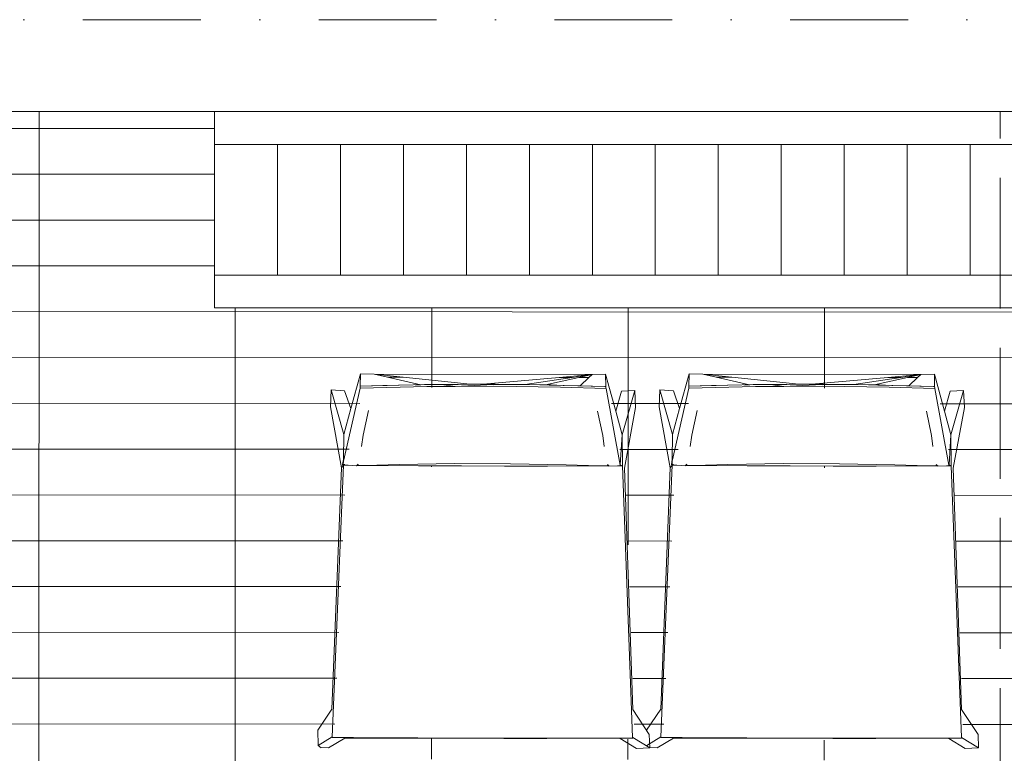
# Model space of a CAD drawing. Header units: millimetres. Extents: x -19278 to 18011, y -32369 to 41467.
# Tile 21 of 64: x -15604 to -14100, y 10636 to 11758. Entities that reach past the tile are written whole.
import ezdxf
from ezdxf.xclip import XClip

# ---------------------------------------------------------------- set-up
doc = ezdxf.new("R2010")
doc.units = ezdxf.units.MM
doc.header["$MEASUREMENT"] = 0
doc.header["$XCLIPFRAME"] = 0
doc.linetypes.add('Kropki i Kreski', pattern=[360, 180, -90, 0, -90])
doc.linetypes.add('Przerywana długa', pattern=[260, 200, -60])
doc.layers.add('2D - Rysunki i Obrazki', color=7, linetype='Continuous')
doc.layers.add('PT.A.01_1_Rzuty - ogródek_Nr_pióra__7', color=7, linetype='Continuous')
for name, color, linetype, lineweight, true_color in [('PT.A.01_1_0_Nr_pióra__92_Nr_pióra__11', 7, 'Continuous', 18, 0xbf8080), ('PT.A.01_1_Rzuty - ogródek_Nr_pióra__161_Nr_pióra__14', 7, 'Continuous', 18, 0x6a6a6a), ('PT.A.01_1_Rzuty - ogródek_Nr_pióra__205_Nr_pióra__2', 7, 'Continuous', 18, 0xe8e8e8), ('PT.A.01_1_Rzuty - ogródek_Nr_pióra__232_Nr_pióra__2', 7, 'Continuous', 18, 0xe8e8e8)]:
    doc.layers.add(name, color=color, linetype=linetype, lineweight=lineweight, true_color=true_color)
for name, color, linetype, lineweight in [('PT.A.01_1_MEBLE PKN_Nr_pióra__41_Nr_pióra__7', 7, 'Continuous', 18), ('PT.A.01_1_Osie_Nr_pióra__101_Nr_pióra__252', 252, 'Continuous', 18), ('PT.A.01_1_Rzuty - ogródek_Nr_pióra__1_Nr_pióra__7', 7, 'Continuous', 18)]:
    doc.layers.add(name, color=color, linetype=linetype, lineweight=lineweight)

# ---------------------------------------------------------------- blocks, each defined once
blk = doc.blocks.new('Rysunek_1_1', base_point=(2114.4, 3072.6))
at = {"layer": 'PT.A.01_1_Rzuty - ogródek_Nr_pióra__7', "linetype": 'Continuous', "lineweight": 0, "true_color": 0x000000}
h = blk.add_hatch(dxfattribs=at)
h.set_pattern_fill('Siatka_60x120_kopia_kopi_DE', color=18, style=0, pattern_type=2)
h.set_pattern_definition([(359.9746, (-15575.81, 9211.21), (0.031, 70), []), (89.975, (-15575.8, 9211.2), (-300, 0.133), [])])
h.paths.add_polyline_path([(-17056.4, 7416.9), (-17056.4, 6916.1), (-16411.8, 6915.6), (-16411.8, 7415.6), (-15360.6, 7415.6), (-15361.8, 6915.6), (-15161.8, 6915.1), (-15161.8, 7415.6), (-14111.7, 7415.6), (-14111.7, 6916.2), (-14056.4, 6916.1), (-14056.4, 11317), (-15306.4, 11317), (-15306.4, 11617), (-16556.4, 11617), (-16556.4, 7416.9)])
h.paths.add_polyline_path([(-16320.8, 7687.1), (-16320.8, 7692.2), (-16318.8, 7692.2), (-15898.2, 7692), (-15919.9, 7575.4), (-15989.3, 7573.3), (-16091.4, 7572), (-16193.5, 7572.8), (-16295.6, 7575.6)], flags=0)
h.paths.add_polyline_path([(-16320.8, 7693.3), (-16336.8, 8108.5), (-16336.8, 8109.2), (-16271.4, 8109.6), (-16205.9, 8109.8), (-16140.2, 8109.9), (-16074.6, 8109.9), (-16009, 8109.7), (-15943.4, 8109.4), (-15878, 8108.9), (-15878, 8108.2), (-15894.5, 7693.1), (-15901.9, 7693.1), (-15915.1, 7693.9), (-15915.1, 7693.2), (-15943.6, 7693.4), (-16009.2, 7693.8), (-16074.8, 7694), (-16140.5, 7694), (-16206.1, 7693.9), (-16271.7, 7693.6), (-16300.2, 7693.5), (-16300.2, 7694.1), (-16313.4, 7693.4)], flags=0)
h.paths.add_polyline_path([(-15861.9, 8140), (-16364.1, 8141.1), (-16362.9, 8665.6), (-15860.7, 8664.4)], flags=0)
h.paths.add_polyline_path([(-16335.5, 8697.4), (-16335.5, 8698.1), (-16317.4, 9113.2), (-16310.1, 9113.1), (-16296.9, 9112.4), (-16296.9, 9113), (-16268.3, 9112.7), (-16202.8, 9112.1), (-16137.2, 9111.7), (-16071.5, 9111.4), (-16005.9, 9111.3), (-15940.3, 9111.3), (-15911.8, 9111.4), (-15911.8, 9110.8), (-15898.6, 9111.4), (-15891.2, 9111.5), (-15876.6, 8696.2), (-15876.6, 8695.6), (-15942, 8695.4), (-16007.6, 8695.4), (-16073.2, 8695.5), (-16138.9, 8695.8), (-16204.5, 8696.2), (-16270, 8696.7)], flags=0)
h.paths.add_polyline_path([(-16315.5, 9114.3), (-16317.5, 9114.3), (-16317.4, 9119.4), (-16291.7, 9230.8), (-16189.6, 9233.2), (-16087.5, 9233.4), (-15985.4, 9231.7), (-15916, 9229.3), (-15894.9, 9112.6)], flags=0)
h.paths.add_polyline_path([(-15116.6, 7684.3), (-15116.7, 7689.4), (-15114.6, 7689.4), (-14694.1, 7689.2), (-14715.7, 7572.5), (-14785.2, 7570.5), (-14887.3, 7569.2), (-14989.4, 7570), (-15091.4, 7572.8)], flags=0)
h.paths.add_polyline_path([(-15109.3, 7690.6), (-15116.6, 7690.5), (-15132.7, 8105.7), (-15132.7, 8106.4), (-15067.3, 8106.8), (-15001.7, 8107), (-14936.1, 8107.1), (-14870.4, 8107.1), (-14804.8, 8106.9), (-14739.3, 8106.6), (-14673.8, 8106.1), (-14673.8, 8105.4), (-14690.4, 7690.3), (-14697.7, 7690.3), (-14710.9, 7691), (-14711, 7690.4), (-14739.5, 7690.6), (-14805.1, 7691), (-14870.7, 7691.1), (-14936.3, 7691.2), (-15002, 7691.1), (-15067.5, 7690.8), (-15096, 7690.7), (-15096.1, 7691.3)], flags=0)
h.paths.add_polyline_path([(-15159.9, 8138.3), (-15158.7, 8662.8), (-14154.4, 8660.4), (-14155.6, 8136)], flags=0)
h.paths.add_polyline_path([(-15131.3, 8694.6), (-15131.3, 8695.3), (-15113.3, 9110.4), (-15106, 9110.3), (-15092.8, 9109.5), (-15092.7, 9110.2), (-15064.2, 9109.9), (-14998.7, 9109.3), (-14933, 9108.9), (-14867.4, 9108.6), (-14801.7, 9108.5), (-14736.2, 9108.5), (-14707.7, 9108.6), (-14707.6, 9108), (-14694.4, 9108.6), (-14687.1, 9108.6), (-14672.5, 8693.4), (-14672.5, 8692.8), (-14737.9, 8692.6), (-14803.4, 8692.6), (-14869.1, 8692.7), (-14934.7, 8692.9), (-15000.4, 8693.4), (-15065.9, 8693.9)], flags=0)
h.paths.add_polyline_path([(-15111.3, 9111.5), (-15113.4, 9111.5), (-15113.3, 9116.6), (-15087.6, 9228), (-14985.5, 9230.3), (-14883.4, 9230.6), (-14781.3, 9228.9), (-14711.9, 9226.5), (-14690.7, 9109.8)], flags=0)
h.paths.add_polyline_path([(-15083.5, 9538), (-15108.7, 9649.5), (-15108.7, 9654.6), (-15106.7, 9654.6), (-14686.1, 9654.4), (-14707.8, 9537.7), (-14777.2, 9535.7), (-14879.3, 9534.4), (-14981.4, 9535.2)], flags=0)
h.paths.add_polyline_path([(-15108.7, 9655.7), (-15124.7, 10070.9), (-15124.7, 10071.6), (-15059.3, 10072), (-14993.8, 10072.2), (-14928.1, 10072.3), (-14862.5, 10072.3), (-14796.9, 10072.1), (-14731.3, 10071.8), (-14665.9, 10071.3), (-14665.9, 10070.6), (-14682.4, 9655.5), (-14689.8, 9655.5), (-14703, 9656.2), (-14703, 9655.6), (-14731.5, 9655.8), (-14797.1, 9656.2), (-14862.7, 9656.3), (-14928.4, 9656.4), (-14994, 9656.3), (-15059.6, 9656), (-15088.1, 9655.8), (-15088.1, 9656.5), (-15101.3, 9655.8)], flags=0)
h.paths.add_polyline_path([(-15152, 10103.5), (-15150.8, 10628), (-14146.4, 10625.6), (-14147.7, 10101.2)], flags=0)
h.paths.add_polyline_path([(-14614.5, 7683.1), (-14614.5, 7688.3), (-14612.5, 7688.2), (-14191.9, 7688), (-14213.6, 7571.4), (-14283, 7569.3), (-14385.1, 7568), (-14487.2, 7568.8), (-14589.3, 7571.6)], flags=0)
h.paths.add_polyline_path([(-14614.5, 7689.3), (-14630.5, 8104.5), (-14630.5, 8105.2), (-14565.1, 8105.6), (-14499.6, 8105.8), (-14433.9, 8106), (-14368.3, 8105.9), (-14302.6, 8105.7), (-14237.1, 8105.4), (-14171.7, 8104.9), (-14171.7, 8104.3), (-14188.2, 7689.1), (-14195.6, 7689.2), (-14208.8, 7689.9), (-14208.8, 7689.3), (-14237.3, 7689.4), (-14302.9, 7689.8), (-14368.5, 7690), (-14434.2, 7690), (-14499.8, 7689.9), (-14565.4, 7689.6), (-14593.9, 7689.5), (-14593.9, 7690.1), (-14607.1, 7689.4)], flags=0)
h.paths.add_polyline_path([(-15123.4, 10659.8), (-15123.4, 10660.5), (-15105.3, 11075.6), (-15098, 11075.5), (-15084.8, 11074.7), (-15084.8, 11075.4), (-15056.2, 11075.1), (-14990.7, 11074.5), (-14925.1, 11074.1), (-14859.4, 11073.8), (-14793.8, 11073.7), (-14728.2, 11073.7), (-14699.7, 11073.8), (-14699.7, 11073.2), (-14686.5, 11073.8), (-14679.1, 11073.8), (-14664.5, 10658.6), (-14664.5, 10657.9), (-14729.9, 10657.8), (-14795.5, 10657.7), (-14861.1, 10657.9), (-14926.8, 10658.1), (-14992.4, 10658.6), (-15057.9, 10659.1)], flags=0)
h.paths.add_polyline_path([(-14629.2, 8693.5), (-14629.1, 8694.1), (-14611.1, 9109.2), (-14603.8, 9109.1), (-14590.6, 9108.4), (-14590.6, 9109), (-14562, 9108.7), (-14496.5, 9108.1), (-14430.9, 9107.7), (-14365.2, 9107.4), (-14299.6, 9107.3), (-14234, 9107.3), (-14205.5, 9107.4), (-14205.5, 9106.8), (-14192.3, 9107.4), (-14184.9, 9107.5), (-14170.3, 8692.2), (-14170.3, 8691.6), (-14235.7, 8691.4), (-14301.3, 8691.4), (-14366.9, 8691.5), (-14432.6, 8691.8), (-14498.2, 8692.2), (-14563.7, 8692.7)], flags=0)
h.paths.add_polyline_path([(-15103.4, 11076.7), (-15105.4, 11076.7), (-15105.3, 11081.8), (-15079.6, 11193.2), (-14977.5, 11195.5), (-14875.4, 11195.8), (-14773.3, 11194.1), (-14703.9, 11191.7), (-14682.8, 11074.9)], flags=0)
h.paths.add_polyline_path([(-14611.2, 9110.3), (-14611.1, 9115.4), (-14585.4, 9226.9), (-14483.3, 9229.2), (-14381.2, 9229.4), (-14279.1, 9227.7), (-14209.7, 9225.3), (-14188.6, 9108.6), (-14609.1, 9110.3)], flags=0)
h.paths.add_polyline_path([(-14606.5, 9648.3), (-14606.6, 9653.5), (-14604.5, 9653.4), (-14183.9, 9653.2), (-14205.6, 9536.6), (-14275, 9534.5), (-14377.1, 9533.2), (-14479.2, 9534), (-14581.3, 9536.8)], flags=0)
h.paths.add_polyline_path([(-14599.2, 9654.6), (-14606.5, 9654.5), (-14622.6, 10069.7), (-14622.6, 10070.4), (-14557.2, 10070.8), (-14491.6, 10071), (-14426, 10071.1), (-14360.3, 10071.1), (-14294.7, 10070.9), (-14229.1, 10070.6), (-14163.7, 10070.1), (-14163.7, 10069.4), (-14180.3, 9654.3), (-14187.6, 9654.4), (-14200.8, 9655.1), (-14200.8, 9654.5), (-14229.4, 9654.6), (-14294.9, 9655), (-14360.6, 9655.2), (-14426.2, 9655.2), (-14491.8, 9655.1), (-14557.4, 9654.8), (-14585.9, 9654.7), (-14586, 9655.3)], flags=0)
h.paths.add_polyline_path([(-14555.8, 10657.9), (-14621.2, 10658.7), (-14621.2, 10659.3), (-14603.2, 11074.4), (-14595.9, 11074.3), (-14582.6, 11073.6), (-14582.6, 11074.2), (-14554.1, 11073.9), (-14488.5, 11073.3), (-14422.9, 11072.9), (-14357.3, 11072.6), (-14291.6, 11072.5), (-14226.1, 11072.5), (-14197.5, 11072.6), (-14197.5, 11072), (-14184.3, 11072.6), (-14177, 11072.7), (-14162.4, 10657.4), (-14162.4, 10656.8), (-14227.8, 10656.6), (-14293.3, 10656.6), (-14359, 10656.7), (-14424.6, 10657), (-14490.2, 10657.4)], flags=0)
h.paths.add_polyline_path([(-14601.2, 11075.5), (-14603.3, 11075.5), (-14603.2, 11080.6), (-14577.4, 11192.1), (-14475.4, 11194.4), (-14373.3, 11194.6), (-14271.2, 11192.9), (-14201.7, 11190.5), (-14180.6, 11073.8)], flags=0)
at = {"layer": 'PT.A.01_1_0_Nr_pióra__92_Nr_pióra__11', "linetype": 'Przerywana długa', "flags": 128}
for points in [[(-14106.4, 11617), (-16606.4, 11617)], [(-14106.4, 7416.1), (-14106.4, 11617)]]:
    blk.add_lwpolyline(points, dxfattribs=at)
at = {"layer": 'PT.A.01_1_MEBLE PKN_Nr_pióra__41_Nr_pióra__7', "linetype": 'Continuous'}
for p, q in [((-15306.4, 11567), (-14056.4, 11567)), ((-15210.2, 11367), (-15210.2, 11567)), ((-15114.1, 11367), (-15114.1, 11567)), ((-15017.9, 11367), (-15017.9, 11567)), ((-14921.7, 11367), (-14921.7, 11567)), ((-14825.6, 11367), (-14825.6, 11567)), ((-14729.4, 11367), (-14729.4, 11567)), ((-14633.3, 11367), (-14633.3, 11567)), ((-14537.1, 11367), (-14537.1, 11567)), ((-14441, 11367), (-14441, 11567)), ((-14344.8, 11367), (-14344.8, 11567)), ((-14248.7, 11367), (-14248.7, 11567)), ((-14152.5, 11367), (-14152.5, 11567)), ((-15306.4, 11367), (-14056.4, 11367))]:
    blk.add_line(p, q, dxfattribs=at)
at = {"layer": 'PT.A.01_1_MEBLE PKN_Nr_pióra__41_Nr_pióra__7', "linetype": 'Continuous', "flags": 128}
blk.add_lwpolyline([(-15306.4, 11317), (-14056.4, 11317), (-14056.4, 11617), (-15306.4, 11617)], close=True, dxfattribs=at)
at = {"layer": 'PT.A.01_1_Osie_Nr_pióra__101_Nr_pióra__252', "linetype": 'Kropki i Kreski'}
blk.add_line((-18028.2, 11757.5), (370.6, 11757.5), dxfattribs=at)
at = {"layer": 'PT.A.01_1_Rzuty - ogródek_Nr_pióra__161_Nr_pióra__14', "linetype": 'Continuous', "flags": 128}
blk.add_lwpolyline([(-17056.4, 7416.1), (-17056.4, 11617), (-14056.4, 11617), (-14056.4, 7416.1)], dxfattribs=at)
blk.add_lwpolyline([(-17056.4, 11617), (-14056.4, 11617), (-14056.4, 6916.1), (-17056.4, 6916.1)], close=True, dxfattribs=at)
at = {"layer": 'PT.A.01_1_Rzuty - ogródek_Nr_pióra__1_Nr_pióra__7', "linetype": 'Continuous'}
for p, q in [((-15083.5, 11216.6), (-15098.2, 11163.3)), ((-15084.1, 11197.4), (-15083.5, 11216.6)), ((-15083.5, 11216.6), (-15083.5, 11216.6)), ((-15083.5, 11216.6), (-15062.9, 11215.9)), ((-15062.9, 11215.9), (-14729.8, 11215.4)), ((-15062.9, 11215.9), (-15018.3, 11211.3)), ((-15042.4, 11211.3), (-15062.9, 11215.9)), ((-15018.3, 11211.3), (-15042.4, 11211.3)), ((-14991.4, 11199.7), (-15042.4, 11211.3)), ((-15018.3, 11211.3), (-14916.1, 11200.5)), ((-14780.1, 11210.8), (-14896.3, 11200.4)), ((-14760.1, 11210.8), (-14832.1, 11200)), ((-14801, 11199.4), (-14750.2, 11210.8)), ((-14729.8, 11215.4), (-14780.1, 11210.8)), ((-14760.1, 11210.8), (-14780.1, 11210.8)), ((-14729.8, 11215.4), (-14760.1, 11210.8)), ((-14750.2, 11210.8), (-14729.8, 11215.4)), ((-14734.7, 11210.8), (-14750.2, 11210.8)), ((-14734.7, 11210.8), (-14748.1, 11198.1)), ((-14729.8, 11215.4), (-14734.7, 11210.8)), ((-14729.8, 11215.4), (-14709.2, 11215.9)), ((-14709.2, 11215.9), (-14708.6, 11196.7)), ((-14693.7, 11159.3), (-14709.2, 11215.9)), ((-14581.3, 11216.6), (-14596.1, 11163.3)), ((-14582, 11197.4), (-14581.3, 11216.6)), ((-14581.3, 11216.6), (-14581.3, 11216.6)), ((-14581.3, 11216.6), (-14560.7, 11215.9)), ((-14560.7, 11215.9), (-14227.7, 11215.4)), ((-14560.7, 11215.9), (-14516.2, 11211.3)), ((-14540.2, 11211.3), (-14560.7, 11215.9)), ((-14516.2, 11211.3), (-14540.2, 11211.3)), ((-14489.2, 11199.7), (-14540.2, 11211.3)), ((-14516.2, 11211.3), (-14413.9, 11200.5)), ((-14277.9, 11210.8), (-14394.2, 11200.4)), ((-14258, 11210.8), (-14329.9, 11200)), ((-14298.9, 11199.4), (-14248, 11210.8)), ((-14227.7, 11215.4), (-14277.9, 11210.8)), ((-14258, 11210.8), (-14277.9, 11210.8)), ((-14227.7, 11215.4), (-14258, 11210.8)), ((-14248, 11210.8), (-14227.7, 11215.4)), ((-14232.5, 11210.8), (-14248, 11210.8)), ((-14232.5, 11210.8), (-14245.9, 11198.1)), ((-14227.7, 11215.4), (-14232.5, 11210.8)), ((-14227.7, 11215.4), (-14207, 11215.9)), ((-14207, 11215.9), (-14206.5, 11196.7)), ((-14191.6, 11159.3), (-14207, 11215.9)), ((-15128.4, 11191.7), (-15129.6, 11165.9)), ((-15128.4, 11191.7), (-15107.8, 11190.5)), ((-15109.2, 11123.8), (-15128.4, 11191.7)), ((-15109.7, 11082.9), (-15084.2, 11194.4)), ((-15107.8, 11190.5), (-15098.2, 11163.3)), ((-15084.2, 11195.9), (-15084.1, 11197.4)), ((-15084.2, 11194.4), (-14982.2, 11196.9)), ((-15084.2, 11194.4), (-15084.2, 11195.9)), ((-15084.1, 11197.4), (-15045.7, 11198.6)), ((-15084.1, 11197.4), (-15049.4, 11198.3)), ((-15045.7, 11198.6), (-15049.4, 11198.3)), ((-15045.7, 11198.6), (-15025.3, 11199)), ((-15045.7, 11198.6), (-15044.6, 11198.5)), ((-15042.7, 11198.5), (-15045.7, 11198.6)), ((-15025.2, 11199), (-15025.3, 11199)), ((-15024.9, 11199), (-15025.1, 11199)), ((-15024.8, 11199), (-15024.9, 11199)), ((-15024.9, 11199), (-15024.9, 11199)), ((-15024.6, 11199), (-15024.8, 11199)), ((-14981.4, 11199.8), (-15024.6, 11199)), ((-15000.1, 11199.7), (-14991.4, 11199.7)), ((-14991.2, 11199.7), (-14991.4, 11199.7)), ((-14985.7, 11199.8), (-14991.2, 11199.7)), ((-14985.7, 11199.8), (-14961.4, 11200.2)), ((-14977.9, 11199.9), (-14985.7, 11199.8)), ((-14982.2, 11196.9), (-14938.9, 11197.2)), ((-14981.4, 11199.8), (-14977.9, 11199.9)), ((-14977.8, 11199.9), (-14961.4, 11200.2)), ((-14962.4, 11200), (-14977.8, 11199.9)), ((-14961.4, 11200.2), (-14962.4, 11200)), ((-14962.4, 11200), (-14960.4, 11200.1)), ((-14961.4, 11200.2), (-14942.5, 11200.3)), ((-14960.4, 11200.1), (-14961.4, 11200.2)), ((-14960.4, 11200.1), (-14942.5, 11200.3)), ((-14959.6, 11200), (-14960.4, 11200.1)), ((-14959.6, 11200), (-14935.6, 11200.3)), ((-14938.9, 11197.2), (-14959.6, 11200)), ((-14959.5, 11199.9), (-14896.7, 11200.4)), ((-14942.5, 11200.3), (-14921.5, 11200.5)), ((-14942.5, 11200.3), (-14896.4, 11200.4)), ((-14938.9, 11197.2), (-14880.7, 11200.2)), ((-14938.9, 11197.2), (-14880.1, 11197.5)), ((-14934.4, 11200.3), (-14935.6, 11200.3)), ((-14896.9, 11200.4), (-14934.4, 11200.3)), ((-14917.5, 11200.5), (-14921.5, 11200.5)), ((-14917.5, 11200.5), (-14916.1, 11200.5)), ((-14916.1, 11200.5), (-14896.9, 11200.4)), ((-14896.9, 11200.4), (-14896.4, 11200.4)), ((-14896.4, 11200.4), (-14896.3, 11200.4)), ((-14896.3, 11200.4), (-14895.8, 11200.4)), ((-14895.2, 11200.4), (-14895.8, 11200.4)), ((-14895.1, 11200.4), (-14895.2, 11200.4)), ((-14878.1, 11200.4), (-14895.1, 11200.4)), ((-14893.3, 11200.4), (-14895.1, 11200.4)), ((-14893.3, 11200.4), (-14879.5, 11200.3)), ((-14893.3, 11200.4), (-14878.1, 11200.4)), ((-14880.7, 11200.2), (-14893.3, 11200.4)), ((-14880.7, 11200.2), (-14879.5, 11200.3)), ((-14880.1, 11197.5), (-14778, 11195.9)), ((-14879.5, 11200.3), (-14877.1, 11200.4)), ((-14858.4, 11200.2), (-14879.5, 11200.3)), ((-14878.1, 11200.4), (-14877.1, 11200.4)), ((-14877.1, 11200.4), (-14877.3, 11200.3)), ((-14877.1, 11200.4), (-14858.4, 11200.2)), ((-14858.3, 11200.2), (-14858.4, 11200.2)), ((-14858.3, 11200.2), (-14855, 11200.2)), ((-14855, 11200.2), (-14832.1, 11200)), ((-14855, 11200.2), (-14809.6, 11199.5)), ((-14832.1, 11200), (-14809.6, 11199.5)), ((-14809.4, 11199.5), (-14809.6, 11199.5)), ((-14808.8, 11199.5), (-14809.4, 11199.5)), ((-14808.8, 11199.5), (-14801, 11199.4)), ((-14808.8, 11199.5), (-14801.4, 11199.3)), ((-14801.4, 11199.3), (-14801, 11199.4)), ((-14801.4, 11199.3), (-14795.4, 11199.2)), ((-14801, 11199.4), (-14792.9, 11199.3)), ((-14795.4, 11199.2), (-14795, 11199.2)), ((-14795, 11199.2), (-14792.9, 11199.3)), ((-14795, 11199.2), (-14792.8, 11199.1)), ((-14791.8, 11199.1), (-14792.9, 11199.3)), ((-14792.9, 11199.3), (-14774.2, 11198.7)), ((-14792.9, 11199.3), (-14792.1, 11199.1)), ((-14792.8, 11199.1), (-14792.8, 11199.1)), ((-14792.3, 11199.1), (-14792.8, 11199.1)), ((-14791.7, 11199.1), (-14791.8, 11199.1)), ((-14791.7, 11199.1), (-14774.2, 11198.7)), ((-14778, 11195.9), (-14708.5, 11193.7)), ((-14773.9, 11198.7), (-14774.2, 11198.7)), ((-14773.2, 11198.7), (-14773.9, 11198.7)), ((-14772.4, 11198.7), (-14773.2, 11198.7)), ((-14772.4, 11198.7), (-14748.1, 11198.1)), ((-14772.4, 11198.7), (-14710.5, 11196.8)), ((-14748.1, 11198.1), (-14710.5, 11196.8)), ((-14710.5, 11196.8), (-14710, 11196.8)), ((-14709.4, 11196.8), (-14710, 11196.8)), ((-14709.4, 11196.8), (-14709, 11196.8)), ((-14708.6, 11196.7), (-14709, 11196.8)), ((-14708.6, 11196.7), (-14708.6, 11195.2)), ((-14708.6, 11195.2), (-14708.5, 11193.7)), ((-14708.5, 11193.7), (-14687.1, 11077)), ((-14685, 11189.8), (-14664.4, 11190.8)), ((-14664.4, 11190.8), (-14683.8, 11123)), ((-14663.3, 11165.1), (-14664.4, 11190.8)), ((-14626.2, 11191.7), (-14627.4, 11165.9)), ((-14626.2, 11191.7), (-14605.6, 11190.5)), ((-14607, 11123.8), (-14626.2, 11191.7)), ((-14607.5, 11082.9), (-14582.1, 11194.4)), ((-14605.6, 11190.5), (-14596.1, 11163.3)), ((-14582.1, 11194.4), (-14480, 11196.9)), ((-14582.1, 11194.4), (-14582, 11195.9)), ((-14582, 11197.4), (-14543.5, 11198.6)), ((-14582, 11197.4), (-14547.2, 11198.3)), ((-14582, 11195.9), (-14582, 11197.4)), ((-14543.5, 11198.6), (-14547.2, 11198.3)), ((-14543.5, 11198.6), (-14523.1, 11199)), ((-14543.5, 11198.6), (-14542.5, 11198.5)), ((-14540.5, 11198.5), (-14543.5, 11198.6)), ((-14523, 11199), (-14523.1, 11199)), ((-14522.8, 11199), (-14523, 11199)), ((-14522.7, 11199), (-14522.8, 11199)), ((-14522.8, 11199), (-14522.8, 11199)), ((-14522.4, 11199), (-14522.7, 11199)), ((-14479.3, 11199.8), (-14522.4, 11199)), ((-14498, 11199.7), (-14489.2, 11199.7)), ((-14489, 11199.7), (-14489.2, 11199.7)), ((-14483.6, 11199.8), (-14489, 11199.7)), ((-14483.6, 11199.8), (-14459.2, 11200.2)), ((-14475.7, 11199.9), (-14483.6, 11199.8)), ((-14480, 11196.9), (-14436.8, 11197.2)), ((-14479.3, 11199.8), (-14475.7, 11199.9)), ((-14475.6, 11199.9), (-14459.2, 11200.2)), ((-14460.2, 11200), (-14475.6, 11199.9)), ((-14459.2, 11200.2), (-14460.2, 11200)), ((-14460.2, 11200), (-14458.3, 11200.1)), ((-14459.2, 11200.2), (-14440.3, 11200.3)), ((-14458.3, 11200.1), (-14459.2, 11200.2)), ((-14458.3, 11200.1), (-14440.3, 11200.3)), ((-14457.4, 11200), (-14458.3, 11200.1)), ((-14457.4, 11199.9), (-14394.6, 11200.4)), ((-14457.4, 11200), (-14433.4, 11200.3)), ((-14436.8, 11197.2), (-14457.4, 11200)), ((-14440.3, 11200.3), (-14419.3, 11200.5)), ((-14440.3, 11200.3), (-14394.2, 11200.4)), ((-14436.8, 11197.2), (-14378.6, 11200.2)), ((-14436.8, 11197.2), (-14377.9, 11197.5)), ((-14432.3, 11200.3), (-14433.4, 11200.3)), ((-14394.7, 11200.4), (-14432.3, 11200.3)), ((-14415.3, 11200.5), (-14419.3, 11200.5)), ((-14415.3, 11200.5), (-14413.9, 11200.5)), ((-14413.9, 11200.5), (-14394.7, 11200.4)), ((-14394.7, 11200.4), (-14394.2, 11200.4)), ((-14394.2, 11200.4), (-14394.2, 11200.4)), ((-14394.2, 11200.4), (-14393.7, 11200.4)), ((-14393.1, 11200.4), (-14393.7, 11200.4)), ((-14393, 11200.4), (-14393.1, 11200.4)), ((-14376, 11200.4), (-14393, 11200.4)), ((-14391.1, 11200.4), (-14393, 11200.4)), ((-14391.1, 11200.4), (-14377.4, 11200.3)), ((-14391.1, 11200.4), (-14376, 11200.4)), ((-14378.6, 11200.2), (-14391.1, 11200.4)), ((-14378.6, 11200.2), (-14377.4, 11200.3)), ((-14377.9, 11197.5), (-14275.8, 11195.9)), ((-14377.4, 11200.3), (-14375, 11200.4)), ((-14356.2, 11200.2), (-14377.4, 11200.3)), ((-14376, 11200.4), (-14375, 11200.4)), ((-14375, 11200.4), (-14375.1, 11200.3)), ((-14375, 11200.4), (-14356.2, 11200.2)), ((-14356.2, 11200.2), (-14356.2, 11200.2)), ((-14356.2, 11200.2), (-14352.8, 11200.2)), ((-14352.8, 11200.2), (-14329.9, 11200)), ((-14352.8, 11200.2), (-14307.4, 11199.5)), ((-14329.9, 11200), (-14307.4, 11199.5)), ((-14307.2, 11199.5), (-14307.4, 11199.5)), ((-14306.7, 11199.5), (-14307.2, 11199.5)), ((-14306.7, 11199.5), (-14298.9, 11199.4)), ((-14306.7, 11199.5), (-14299.2, 11199.3)), ((-14299.2, 11199.3), (-14298.9, 11199.4)), ((-14299.2, 11199.3), (-14293.2, 11199.2)), ((-14298.9, 11199.4), (-14290.7, 11199.3)), ((-14293.2, 11199.2), (-14292.8, 11199.2)), ((-14292.8, 11199.2), (-14290.7, 11199.3)), ((-14292.8, 11199.2), (-14290.7, 11199.1)), ((-14289.6, 11199.1), (-14290.7, 11199.3)), ((-14290.7, 11199.3), (-14272.1, 11198.7)), ((-14290.7, 11199.3), (-14290, 11199.1)), ((-14290.7, 11199.1), (-14290.7, 11199.1)), ((-14290.2, 11199.1), (-14290.7, 11199.1)), ((-14289.6, 11199.1), (-14289.6, 11199.1)), ((-14289.6, 11199.1), (-14272.1, 11198.7)), ((-14275.8, 11195.9), (-14206.4, 11193.7)), ((-14271.7, 11198.7), (-14272.1, 11198.7)), ((-14271, 11198.7), (-14271.7, 11198.7)), ((-14270.2, 11198.7), (-14271, 11198.7)), ((-14270.2, 11198.7), (-14245.9, 11198.1)), ((-14270.2, 11198.7), (-14208.4, 11196.8)), ((-14245.9, 11198.1), (-14208.4, 11196.8)), ((-14208.4, 11196.8), (-14207.8, 11196.8)), ((-14207.3, 11196.8), (-14207.8, 11196.8)), ((-14207.3, 11196.8), (-14206.9, 11196.8)), ((-14206.5, 11196.7), (-14206.9, 11196.8)), ((-14206.5, 11196.7), (-14206.4, 11195.2)), ((-14206.4, 11195.2), (-14206.4, 11193.7)), ((-14206.4, 11193.7), (-14185, 11077)), ((-14182.8, 11189.8), (-14162.2, 11190.8)), ((-14162.2, 11190.8), (-14181.7, 11123)), ((-14161.1, 11165.1), (-14162.2, 11190.8)), ((-14693.7, 11159.3), (-14685, 11189.8)), ((-14191.6, 11159.3), (-14182.8, 11189.8)), ((-15129.6, 11165.9), (-15112.7, 11072.8)), ((-15098.2, 11163.3), (-15109.2, 11123.8)), ((-15071.5, 11160.3), (-15079.5, 11122.7)), ((-14680.5, 11072), (-14663.3, 11165.1)), ((-14627.4, 11165.9), (-14610.6, 11072.8)), ((-14596.1, 11163.3), (-14607, 11123.8)), ((-14569.3, 11160.3), (-14577.3, 11122.7)), ((-14178.3, 11072), (-14161.1, 11165.1)), ((-14721.4, 11159.5), (-14713.6, 11122.1)), ((-14683.8, 11123), (-14693.7, 11159.3)), ((-14219.2, 11159.5), (-14211.4, 11122.1)), ((-14181.7, 11123), (-14191.6, 11159.3)), ((-15109.2, 11123.8), (-15109.7, 11085.4)), ((-15079.5, 11122.7), (-15082, 11105.3)), ((-14711.4, 11105.1), (-14713.6, 11122.1)), ((-14686.8, 11077.5), (-14683.8, 11123)), ((-14683.4, 11075.8), (-14683.8, 11123)), ((-14607, 11123.8), (-14607.5, 11085.4)), ((-14577.3, 11122.7), (-14579.8, 11105.3)), ((-14209.2, 11105.1), (-14211.4, 11122.1)), ((-14184.6, 11077.5), (-14181.7, 11123)), ((-14181.2, 11075.8), (-14181.7, 11123)), ((-15109.7, 11085.4), (-15110.9, 11077.8)), ((-14607.5, 11085.4), (-14608.7, 11077.8)), ((-15112.7, 11072.8), (-15127.1, 10704.1)), ((-15109.7, 11076.7), (-15126.7, 10661.5)), ((-15112.7, 11072.8), (-15109.8, 11076.6)), ((-15110.9, 11077.8), (-15109.7, 11082.9)), ((-15109.8, 11076.6), (-15110.9, 11077.8)), ((-15109.8, 11077.8), (-15109.7, 11082.9)), ((-15107.7, 11077.8), (-15109.8, 11077.8)), ((-15109.8, 11076.6), (-15109.8, 11077.8)), ((-15109.7, 11076.7), (-15109.8, 11076.6)), ((-15102.4, 11076.6), (-15109.7, 11076.7)), ((-15089.2, 11075.9), (-15102.4, 11076.6)), ((-15089.1, 11076.5), (-15089.4, 11076.2)), ((-15089.4, 11076.2), (-15089.2, 11075.9)), ((-15089.2, 11075.9), (-15089.1, 11076.5)), ((-15089.1, 11076.5), (-15086.7, 11077.5)), ((-15088, 11077.5), (-15089.1, 11076.5)), ((-15089.1, 11076.5), (-15088.7, 11076.5)), ((-15086.8, 11077.4), (-15088.7, 11076.5)), ((-15088.7, 11076.5), (-15087.9, 11076.5)), ((-15087, 11078.3), (-15088, 11077.5)), ((-15087.9, 11076.5), (-15075.3, 11076.4)), ((-15075.3, 11076.4), (-15024.5, 11077.9)), ((-15075.3, 11076.4), (-15060.6, 11076.3)), ((-15060.6, 11076.3), (-14995, 11075.9)), ((-15024.5, 11077.9), (-14939.4, 11079.2)), ((-14995, 11075.9), (-14929.4, 11075.6)), ((-14939.4, 11079.2), (-14854.3, 11079)), ((-14929.4, 11075.6), (-14863.8, 11075.5)), ((-14863.8, 11075.5), (-14798.1, 11075.5)), ((-14854.3, 11079), (-14769.2, 11077.5)), ((-14798.1, 11075.5), (-14732.6, 11075.7)), ((-14769.2, 11077.5), (-14718.3, 11075.8)), ((-14732.6, 11075.7), (-14718.3, 11075.8)), ((-14718.3, 11075.8), (-14705.2, 11075.8)), ((-14705.2, 11075.8), (-14706.8, 11076.7)), ((-14706.5, 11077.6), (-14705.3, 11076.8)), ((-14705.3, 11076.8), (-14704.1, 11075.8)), ((-14705.2, 11075.8), (-14704.1, 11075.8)), ((-14703.8, 11075.5), (-14704.1, 11075.8)), ((-14704.1, 11075.8), (-14704, 11075.5)), ((-14690.8, 11075.9), (-14704, 11075.2)), ((-14704, 11075.5), (-14704, 11075.2)), ((-14683.6, 11075.9), (-14690.8, 11075.9)), ((-14686.8, 11077.5), (-14683.6, 11075.9)), ((-14683.5, 11075.9), (-14683.6, 11075.9)), ((-14683.4, 11075.8), (-14683.5, 11075.9)), ((-14683.5, 11075.9), (-14667.9, 10660.7)), ((-14667.4, 10703.3), (-14680.5, 11072)), ((-14610.6, 11072.8), (-14624.9, 10704.1)), ((-14607.5, 11076.7), (-14624.6, 10661.5)), ((-14610.6, 11072.8), (-14607.6, 11076.6)), ((-14608.7, 11077.8), (-14607.5, 11082.9)), ((-14607.6, 11076.6), (-14608.7, 11077.8)), ((-14607.6, 11077.8), (-14607.5, 11082.9)), ((-14605.5, 11077.8), (-14607.6, 11077.8)), ((-14607.6, 11076.6), (-14607.6, 11077.8)), ((-14607.5, 11076.7), (-14607.6, 11076.6)), ((-14600.2, 11076.6), (-14607.5, 11076.7)), ((-14587, 11075.9), (-14600.2, 11076.6)), ((-14587, 11076.5), (-14587.2, 11076.2)), ((-14587.2, 11076.2), (-14587, 11075.9)), ((-14587, 11076.5), (-14584.6, 11077.5)), ((-14585.9, 11077.5), (-14587, 11076.5)), ((-14587, 11075.9), (-14587, 11076.5)), ((-14587, 11076.5), (-14586.5, 11076.5)), ((-14584.7, 11077.4), (-14586.5, 11076.5)), ((-14586.5, 11076.5), (-14585.7, 11076.5)), ((-14584.9, 11078.3), (-14585.9, 11077.5)), ((-14585.7, 11076.5), (-14573.1, 11076.4)), ((-14573.1, 11076.4), (-14522.3, 11077.9)), ((-14573.1, 11076.4), (-14558.4, 11076.3)), ((-14558.4, 11076.3), (-14492.9, 11075.9)), ((-14522.3, 11077.9), (-14437.2, 11079.2)), ((-14492.9, 11075.9), (-14427.3, 11075.6)), ((-14437.2, 11079.2), (-14352.1, 11079)), ((-14427.3, 11075.6), (-14361.6, 11075.5)), ((-14361.6, 11075.5), (-14296, 11075.5)), ((-14352.1, 11079), (-14267.1, 11077.5)), ((-14296, 11075.5), (-14230.4, 11075.7)), ((-14267.1, 11077.5), (-14216.2, 11075.8)), ((-14230.4, 11075.7), (-14216.2, 11075.8)), ((-14216.2, 11075.8), (-14203, 11075.8)), ((-14203, 11075.8), (-14204.7, 11076.7)), ((-14204.3, 11077.6), (-14203.2, 11076.8)), ((-14203.2, 11076.8), (-14201.9, 11075.8)), ((-14203, 11075.8), (-14201.9, 11075.8)), ((-14188.6, 11075.9), (-14201.9, 11075.2)), ((-14201.7, 11075.5), (-14201.9, 11075.8)), ((-14201.9, 11075.8), (-14201.9, 11075.5)), ((-14201.9, 11075.5), (-14201.9, 11075.2)), ((-14181.5, 11075.9), (-14188.6, 11075.9)), ((-14184.6, 11077.5), (-14181.5, 11075.9)), ((-14181.3, 11075.9), (-14181.5, 11075.9)), ((-14181.2, 11075.8), (-14181.3, 11075.9)), ((-14181.3, 11075.9), (-14165.7, 10660.7)), ((-14165.3, 10703.3), (-14178.3, 11072)), ((-15127.1, 10704.1), (-15148.7, 10671.7)), ((-14642.4, 10665.4), (-14667.4, 10703.3)), ((-14624.9, 10704.1), (-14646.5, 10671.7)), ((-14140.2, 10665.4), (-14165.3, 10703.3)), ((-15148.4, 10648.5), (-15148.7, 10671.7)), ((-14641.5, 10644.8), (-14642.4, 10665.4)), ((-14139.3, 10644.8), (-14140.2, 10665.4)), ((-15126.9, 10661.4), (-15148.4, 10648.5)), ((-15143.7, 10644.8), (-15148.4, 10648.5)), ((-15107.7, 10659.7), (-15132.6, 10644.8)), ((-15126.9, 10660.6), (-15126.9, 10661.4)), ((-15126.7, 10660.9), (-15126.9, 10660.6)), ((-15061.4, 10660.1), (-15126.9, 10660.6)), ((-15126.7, 10660.9), (-15126.7, 10661.5)), ((-15061.3, 10660.3), (-15126.7, 10660.9)), ((-14686.9, 10658.9), (-15107.7, 10659.7)), ((-14995.9, 10659.7), (-15061.4, 10660.1)), ((-14995.8, 10659.9), (-15061.3, 10660.3)), ((-14930.2, 10659.4), (-14995.9, 10659.7)), ((-14930.2, 10659.6), (-14995.8, 10659.9)), ((-14864.5, 10659.5), (-14930.2, 10659.6)), ((-14864.5, 10659.3), (-14930.2, 10659.4)), ((-14798.9, 10659.6), (-14864.5, 10659.5)), ((-14798.8, 10659.3), (-14864.5, 10659.3)), ((-14733.3, 10659.7), (-14798.9, 10659.6)), ((-14733.2, 10659.5), (-14798.8, 10659.3)), ((-14667.9, 10660.1), (-14733.3, 10659.7)), ((-14667.7, 10659.8), (-14733.2, 10659.5)), ((-14662.1, 10644), (-14686.9, 10658.9)), ((-14667.9, 10660.7), (-14667.9, 10660.1)), ((-14667.9, 10660.1), (-14667.7, 10659.8)), ((-14667.7, 10660.6), (-14667.7, 10659.8)), ((-14641.5, 10644.8), (-14667.7, 10660.6)), ((-14624.7, 10661.4), (-14646.3, 10648.5)), ((-14605.6, 10659.7), (-14630.4, 10644.8)), ((-14624.7, 10660.6), (-14624.7, 10661.4)), ((-14624.6, 10660.9), (-14624.7, 10660.6)), ((-14559.3, 10660.1), (-14624.7, 10660.6)), ((-14624.6, 10660.9), (-14624.6, 10661.5)), ((-14559.2, 10660.3), (-14624.6, 10660.9)), ((-14184.7, 10658.9), (-14605.6, 10659.7)), ((-14493.7, 10659.7), (-14559.3, 10660.1)), ((-14493.6, 10659.9), (-14559.2, 10660.3)), ((-14428, 10659.4), (-14493.7, 10659.7)), ((-14428, 10659.6), (-14493.6, 10659.9)), ((-14362.3, 10659.5), (-14428, 10659.6)), ((-14362.3, 10659.3), (-14428, 10659.4)), ((-14296.7, 10659.6), (-14362.3, 10659.5)), ((-14296.6, 10659.3), (-14362.3, 10659.3)), ((-14231.2, 10659.7), (-14296.7, 10659.6)), ((-14231, 10659.5), (-14296.6, 10659.3)), ((-14165.7, 10660.1), (-14231.2, 10659.7)), ((-14165.6, 10659.8), (-14231, 10659.5)), ((-14160, 10644), (-14184.7, 10658.9)), ((-14165.7, 10660.7), (-14165.7, 10660.1)), ((-14165.7, 10660.1), (-14165.6, 10659.8)), ((-14165.6, 10660.6), (-14165.6, 10659.8)), ((-14139.3, 10644.8), (-14165.6, 10660.6)), ((-15143.7, 10645.3), (-15132.6, 10644.8)), ((-15143.7, 10644.8), (-15143.7, 10645.3)), ((-14662.1, 10644), (-14641.5, 10644.8)), ((-14641.5, 10645.3), (-14630.4, 10644.8)), ((-14641.5, 10644.8), (-14641.5, 10645.3)), ((-14160, 10644), (-14139.3, 10644.8))]:
    blk.add_line(p, q, dxfattribs=at)
at = {"layer": 'PT.A.01_1_Rzuty - ogródek_Nr_pióra__205_Nr_pióra__2', "linetype": 'Continuous', "flags": 128}
blk.add_lwpolyline([(-17056.4, 11617), (-14056.4, 11617), (-14056.4, 6916.1), (-17056.4, 6916.1)], close=True, dxfattribs=at)
at = {"layer": 'PT.A.01_1_Rzuty - ogródek_Nr_pióra__232_Nr_pióra__2', "linetype": 'Continuous'}
blk.add_line((-14357.2, 11757.5), (-14357.1, 11757.5), dxfattribs=at)

msp = doc.modelspace()

# ---------------------------------------------------------------- block references
at = {"layer": '2D - Rysunki i Obrazki', "color": 151, "linetype": 'Continuous', "lineweight": 13, "true_color": 0x80c2ff}
ref = msp.add_blockref('Rysunek_1_1', (2114.4, 3072.6), dxfattribs=at)
XClip(ref).set_block_clipping_path([(-11177.5234049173, -36557.2258517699), (29952.3944637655, -28108.1790241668), (15406.2423630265, 42702.4169420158), (-25723.6755056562, 34253.3701144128)])

doc.saveas('drawing.dxf')
